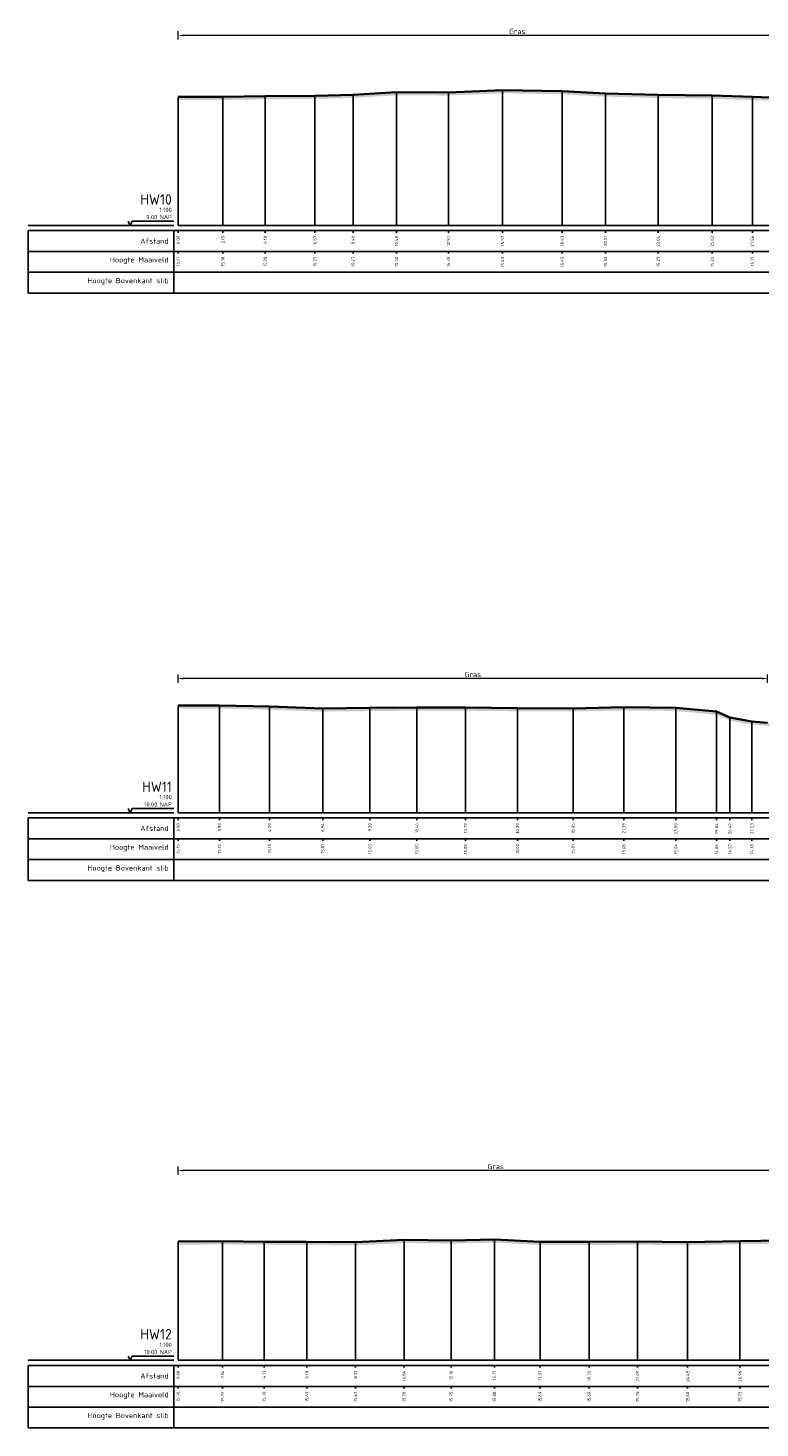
# Model space of a CAD drawing. Header units: metres. Extents: x 197883 to 206898, y 361907 to 364395.
# Tile 116 of 256: x 205777 to 205812, y 363098 to 363165. Entities that reach past the tile are written whole.
import ezdxf
from ezdxf.enums import TextEntityAlignment as Align

# ---------------------------------------------------------------- set-up
doc = ezdxf.new("R2010")
doc.units = ezdxf.units.M
doc.header["$PDMODE"] = 35
doc.header["$PDSIZE"] = 0.075
for name, color, linetype, lineweight in [('X-ME-AL-PROFIEL_HUIDIG MAAIVELD-GD', 252, 'Continuous', 0), ('X-XX-AL-DETAIL1-M', 7, 'Continuous', 18), ('X-XX-AL-DWARSPROFIEL_PROFIELLIJN MAAIVELD-GD', 8, 'Continuous', 35)]:
    doc.layers.add(name, color=color, linetype=linetype, lineweight=lineweight)
doc.layers.add('X-ME-AL-PROFIELRASTER-S', color=7, linetype='Continuous')
doc.styles.add('NLCS-ISO-ANNOTATIVE-T18', font='NLCS-ISO.ttf', dxfattribs={"height": 1.8})
doc.styles.add('NLCS-ISO-M100-T25', font='NLCS-ISO.ttf', dxfattribs={"height": 0.25})
doc.dimstyles.new('NLCS-M100-T25-PIJL_L2_H1', dxfattribs={"dimscale": 0.1, "dimtxt": 2.5, "dimasz": 2.5, "dimexe": 2, "dimexo": 2, "dimgap": 0.7, "dimtad": 1, "dimzin": 0, "dimdsep": 46, "dimtxsty": 'NLCS-ISO-M100-T25', "dimcen": 0, "dimdle": 2, "dimclrd": 256, "dimclre": 256, "dimclrt": 256, "dimadec": 1, "dimazin": 0, "dimtfac": 1, "dimtdec": 3, "dimtofl": 0, "dimtmove": 0, "dimatfit": 3, "dimfxl": 2, "dimfxlon": 1, "dimtfillclr": 256, "dimtolj": 1, "dimtzin": 0, "dimlwd": -1, "dimlwe": -1, "dimarcsym": 0})

# ---------------------------------------------------------------- blocks, each defined once
blk = doc.blocks.new('SAL-PROFIELRASTER-D')
at = {"color": 0, "linetype": 'ByBlock', "lineweight": -2, "flags": 128}
for points in [[(-2, 0), (-72, 0)], [(-24, 2), (-23, 0), (-22, 2), (-2, 2)], [(-72, -12.5), (-72, -2.5)], [(0, -2.5), (-72, -2.5)], [(-2, -12.5), (-2, -2.5)], [(0, -12.5), (-72, -12.5)]]:
    blk.add_lwpolyline(points, dxfattribs=at)
at = {"color": 0, "linetype": 'ByBlock', "lineweight": -2, "style": 'NLCS-ISO-ANNOTATIVE-T18'}
blk.add_text('NAP', height=2, dxfattribs=at).set_placement((-3, 3), align=Align.RIGHT)
blk.add_text('Afstand', height=2.5, dxfattribs=at).set_placement((-4.5, -7.5), align=Align.MIDDLE_RIGHT)
for tag, height, p in [('PROFIELNR', 5, (-3, 10)), ('SCHAAL', 2, (-3, 6.5)), ('NAP', 2, (-9.94, 3))]:
    blk.add_attdef(tag, text='', height=height, dxfattribs=at).set_placement(p, align=Align.RIGHT)
blk = doc.blocks.new('SAL-PROFIELRASTER_BALK_EIND1-D')
at = {"color": 0, "linetype": 'ByBlock', "lineweight": -2, "flags": 128}
for points in [[(0, 0), (1, 0)], [(0, -2.5), (1, -2.5)], [(0, -12.5), (1, -12.5)]]:
    blk.add_lwpolyline(points, dxfattribs=at)
blk = doc.blocks.new('SAL-PROFIELRASTER_BALK-D')
at = {"color": 0, "linetype": 'ByBlock', "lineweight": -2}
for p, q in [((-72, -12.5), (-72, -2.5)), ((-2, -2.5), (-2, -12.5)), ((0, -12.5), (-72, -12.5))]:
    blk.add_line(p, q, dxfattribs=at)
at = {"color": 0, "linetype": 'ByBlock', "lineweight": -2, "style": 'NLCS-ISO-ANNOTATIVE-T18'}
for tag, height, p in [('TITEL1', 2.5, (-4.5, -6.5)), ('TITEL2', 1.5, (-4.5, -9.5))]:
    blk.add_attdef(tag, text='', height=height, dxfattribs=at).set_placement(p, align=Align.MIDDLE_RIGHT)
blk = doc.blocks.new('SAL-PROFIELRASTER_BALK_EIND2-D')
at = {"color": 0, "linetype": 'ByBlock', "lineweight": -2}
blk.add_line((1, -12.5), (0, -12.5), dxfattribs=at)
blk = doc.blocks.new('SAL-PROFIELRASTER_BALK_DATA-D')
at = {"color": 0, "linetype": 'ByBlock', "lineweight": -2}
blk.add_lwpolyline([(0, -3.5), (0, -2.5)], dxfattribs=at)
at = {"color": 0, "linetype": 'ByBlock', "lineweight": -2, "style": 'NLCS-ISO-ANNOTATIVE-T18'}
blk.add_attdef('GETAL', text='', height=1.5, rotation=90, dxfattribs=at).set_placement((0.75, -5), align=Align.RIGHT)
blk = doc.blocks.new('SAL-PROFIELRASTER_AANHAAL-D')
at = {"color": 9, "linetype": 'ByBlock', "lineweight": -2, "flags": 128}
blk.add_lwpolyline([(0, 1), (0, 0)], dxfattribs=at)
blk = doc.blocks.new('*D53')
at = {"layer": 'Defpoints', "color": 0, "transparency": 16777216}
for p in [(205783.859, 363133.738), (205812.145, 363128.953), (205783.859, 363124.629)]:
    blk.add_point(p, dxfattribs=at)
at = {"layer": 'X-XX-AL-DETAIL1-M', "color": 253, "transparency": 16777216}
for p, q in [((205783.859, 363133.538), (205783.859, 363133.938)), ((205811.895, 363133.738), (205784.109, 363133.738)), ((205812.145, 363133.538), (205812.145, 363133.938))]:
    blk.add_line(p, q, dxfattribs=at)
for points in [[(205784.109, 363133.78), (205784.109, 363133.697), (205783.859, 363133.738)], [(205811.895, 363133.78), (205811.895, 363133.697), (205812.145, 363133.738)]]:
    blk.add_solid(points, dxfattribs=at)
at = {"layer": 'X-XX-AL-DETAIL1-M', "color": 253, "transparency": 16777216, "insert": (205798.002, 363133.933), "char_height": 0.25, "attachment_point": 5, "style": 'NLCS-ISO-M100-T25'}
blk.add_mtext('\\A1;Gras', dxfattribs=at)
blk = doc.blocks.new('*D77')
at = {"layer": 'Defpoints', "color": 0, "transparency": 16777216}
for p in [(205783.859, 363164.615), (205816.411, 363160.052), (205783.859, 363154.981)]:
    blk.add_point(p, dxfattribs=at)
at = {"layer": 'X-XX-AL-DETAIL1-M', "color": 253, "transparency": 16777216}
for p, q in [((205783.859, 363164.415), (205783.859, 363164.815)), ((205816.161, 363164.615), (205784.109, 363164.615)), ((205816.411, 363164.415), (205816.411, 363164.815))]:
    blk.add_line(p, q, dxfattribs=at)
for points in [[(205784.109, 363164.657), (205784.109, 363164.573), (205783.859, 363164.615)], [(205816.161, 363164.657), (205816.161, 363164.573), (205816.411, 363164.615)]]:
    blk.add_solid(points, dxfattribs=at)
at = {"layer": 'X-XX-AL-DETAIL1-M', "color": 253, "transparency": 16777216, "insert": (205800.135, 363164.81), "char_height": 0.25, "attachment_point": 5, "style": 'NLCS-ISO-M100-T25'}
blk.add_mtext('\\A1;Gras', dxfattribs=at)
blk = doc.blocks.new('*D80')
at = {"layer": 'Defpoints', "color": 0, "transparency": 16777216}
for p in [(205783.859, 363110.113), (205783.859, 363101.004), (205814.339, 363101.004)]:
    blk.add_point(p, dxfattribs=at)
at = {"layer": 'X-XX-AL-DETAIL1-M', "color": 253, "transparency": 16777216}
for p, q in [((205783.859, 363109.913), (205783.859, 363110.313)), ((205814.089, 363110.113), (205784.109, 363110.113)), ((205814.339, 363109.913), (205814.339, 363110.313))]:
    blk.add_line(p, q, dxfattribs=at)
for points in [[(205784.109, 363110.154), (205784.109, 363110.071), (205783.859, 363110.113)], [(205814.089, 363110.154), (205814.089, 363110.071), (205814.339, 363110.113)]]:
    blk.add_solid(points, dxfattribs=at)
at = {"layer": 'X-XX-AL-DETAIL1-M', "color": 253, "transparency": 16777216, "insert": (205799.099, 363110.308), "char_height": 0.25, "attachment_point": 5, "style": 'NLCS-ISO-M100-T25'}
blk.add_mtext('\\A1;Gras', dxfattribs=at)

msp = doc.modelspace()

# ---------------------------------------------------------------- hatches: boundary and pattern name
at = {"layer": 'X-ME-AL-PROFIEL_HUIDIG MAAIVELD-GD'}
h = msp.add_hatch(dxfattribs=at)
h.set_pattern_fill('AGR-MAAIVELD', color=256, scale=0.05, pattern_type=2)
h.set_pattern_definition([(45, (-14.5062, -841.07584), (-0.25000007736, 0.25000007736), []), (45, (-14.5419, -841.04012), (0, 0.50000015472), [0.3535535, -0.3535535]), (45, (-14.57763, -841.0044), (0, 0.50000015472), [0.3535535, -0.3535535]), (45, (-14.61384, -840.9682), (0, 0.50000015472), [0.3535535, -0.3535535]), (45, (-14.64906, -840.93298), (0, 0.50000015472), [0.3535535, -0.3535535]), (45, (-14.68477, -840.89727), (0, 0.50000015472), [0.3535535, -0.3535535]), (45, (-14.7205, -840.86155), (0, 0.50000015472), [0.3535535, -0.3535535]), (315, (-14.5062, -841.07584), (0.25000007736, 0.25000007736), []), (315, (-14.4705, -841.04012), (0.50000015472, -1e-16), [0.3535535, -0.3535535]), (315, (-14.43477, -841.0044), (0.50000015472, -1e-16), [0.3535535, -0.3535535]), (315, (-14.39856, -840.9682), (0.50000015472, -1e-16), [0.3535535, -0.3535535]), (315, (-14.36334, -840.93298), (0.50000015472, -1e-16), [0.3535535, -0.3535535]), (315, (-14.32763, -840.89727), (0.50000015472, -1e-16), [0.3535535, -0.3535535]), (315, (-14.2919, -840.86155), (0.50000015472, -1e-16), [0.3535535, -0.3535535])])
h.paths.add_polyline_path([(205961.782, 363162.154), (205961.782, 363162.004), (205960.128, 363161.637), (205958.165, 363161.428), (205956.819, 363161.059), (205955.04, 363160.835), (205953.913, 363160.604), (205953.756, 363160.471), (205952.711, 363160.282), (205950.235, 363160.18), (205947.445, 363160.152), (205945.074, 363159.964), (205940.861, 363159.677), (205936.728, 363159.322), (205932.466, 363158.921), (205927.707, 363158.18), (205922.272, 363158.214), (205917.884, 363158.237), (205913.572, 363158.323), (205908.758, 363158.376), (205904.668, 363158.28), (205899.586, 363158.477), (205896.188, 363158.514), (205890.878, 363158.399), (205883.688, 363158.539), (205880.568, 363158.728), (205872.086, 363158.674), (205865.317, 363158.985), (205859.025, 363158.709), (205855.154, 363158.839), (205849.947, 363158.677), (205844.759, 363158.737), (205839.971, 363158.717), (205834.18, 363158.901), (205829.069, 363159.187), (205824.736, 363159.426), (205821.931, 363159.923), (205819.702, 363160.035), (205817.648, 363160.283), (205816.411, 363160.416), (205816.269, 363160.459), (205815.327, 363160.679), (205815.139, 363161), (205814.709, 363161.186), (205813.523, 363161.434), (205811.415, 363161.513), (205809.482, 363161.577), (205806.901, 363161.616), (205804.365, 363161.678), (205802.289, 363161.794), (205799.43, 363161.839), (205796.83, 363161.731), (205794.339, 363161.742), (205792.254, 363161.618), (205790.426, 363161.574), (205788.038, 363161.546), (205786.013, 363161.521), (205783.859, 363161.515), (205783.859, 363161.665), (205786.013, 363161.671), (205788.038, 363161.696), (205790.426, 363161.724), (205792.254, 363161.768), (205794.339, 363161.892), (205796.83, 363161.881), (205799.43, 363161.989), (205802.289, 363161.944), (205804.365, 363161.828), (205806.901, 363161.766), (205809.482, 363161.727), (205811.415, 363161.663), (205813.523, 363161.584), (205814.709, 363161.336), (205815.139, 363161.15), (205815.327, 363160.829), (205816.269, 363160.609), (205816.411, 363160.566), (205817.648, 363160.433), (205819.702, 363160.185), (205821.931, 363160.073), (205824.736, 363159.576), (205829.069, 363159.337), (205834.18, 363159.051), (205839.971, 363158.867), (205844.759, 363158.887), (205849.947, 363158.827), (205855.154, 363158.989), (205859.025, 363158.859), (205865.317, 363159.135), (205872.086, 363158.824), (205880.568, 363158.878), (205883.688, 363158.689), (205890.878, 363158.549), (205896.188, 363158.664), (205899.586, 363158.627), (205904.668, 363158.43), (205908.758, 363158.526), (205913.572, 363158.473), (205917.884, 363158.387), (205922.272, 363158.364), (205927.707, 363158.33), (205932.466, 363159.071), (205936.728, 363159.472), (205940.861, 363159.827), (205945.074, 363160.114), (205947.445, 363160.302), (205950.235, 363160.33), (205952.711, 363160.432), (205953.756, 363160.621), (205953.913, 363160.754), (205955.04, 363160.985), (205956.819, 363161.209), (205958.165, 363161.578), (205960.128, 363161.787)])
h = msp.add_hatch(dxfattribs=at)
h.set_pattern_fill('AGR-MAAIVELD', color=256, scale=0.05, pattern_type=2)
h.set_pattern_definition([(45, (-12.59725, -819.3844), (-0.25000007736, 0.25000007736), []), (45, (-12.63297, -819.3487), (0, 0.50000015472), [0.3535535, -0.3535535]), (45, (-12.6687, -819.313), (0, 0.50000015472), [0.3535535, -0.3535535]), (45, (-12.7049, -819.27677), (0, 0.50000015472), [0.3535535, -0.3535535]), (45, (-12.7401, -819.24155), (0, 0.50000015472), [0.3535535, -0.3535535]), (45, (-12.77583, -819.20584), (0, 0.50000015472), [0.3535535, -0.3535535]), (45, (-12.81154, -819.17013), (0, 0.50000015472), [0.3535535, -0.3535535]), (315, (-12.59725, -819.3844), (0.25000007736, 0.25000007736), []), (315, (-12.56154, -819.3487), (0.50000015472, -1e-16), [0.3535535, -0.3535535]), (315, (-12.52583, -819.313), (0.50000015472, -1e-16), [0.3535535, -0.3535535]), (315, (-12.4896, -819.27677), (0.50000015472, -1e-16), [0.3535535, -0.3535535]), (315, (-12.4544, -819.24155), (0.50000015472, -1e-16), [0.3535535, -0.3535535]), (315, (-12.4187, -819.20584), (0.50000015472, -1e-16), [0.3535535, -0.3535535]), (315, (-12.38297, -819.17013), (0.50000015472, -1e-16), [0.3535535, -0.3535535])])
h.paths.add_polyline_path([(206019.628, 363129.721), (206016.963, 363129.875), (206012.435, 363129.959), (206007.911, 363130.041), (206004.173, 363130.208), (206002.122, 363130.189), (205997.87, 363130.285), (205993.797, 363130.618), (205991.827, 363130.814), (205990.747, 363131.078), (205989.675, 363131.182), (205988.487, 363131.298), (205987.447, 363131.397), (205987.174, 363131.452), (205986.331, 363131.621), (205984.783, 363131.995), (205983.713, 363132.335), (205982.133, 363132.438), (205980.058, 363132.549), (205977.919, 363132.626), (205976.657, 363132.815), (205973.881, 363132.728), (205971.509, 363132.795), (205968.791, 363132.759), (205966.413, 363132.687), (205963.862, 363132.662), (205961.589, 363132.815), (205958.689, 363132.753), (205956.078, 363132.862), (205953.759, 363132.773), (205951.385, 363132.642), (205948.695, 363132.534), (205946.801, 363132.723), (205946.123, 363132.492), (205945.425, 363132.32), (205943.242, 363131.994), (205941.418, 363131.878), (205939.525, 363131.724), (205938.274, 363131.55), (205937.534, 363131.627), (205936.423, 363130.417), (205935.076, 363130.38), (205932.96, 363130.927), (205929.26, 363130.769), (205923.226, 363130.483), (205918.218, 363130.273), (205914.291, 363130.436), (205910.751, 363130.292), (205905.768, 363130.284), (205898.269, 363130.234), (205892.352, 363130.228), (205885.655, 363130.073), (205878.714, 363130.123), (205872.974, 363130.398), (205866.725, 363130.527), (205861.829, 363130.625), (205858.158, 363130.574), (205853.132, 363130.555), (205848.666, 363130.683), (205843.577, 363130.567), (205837.654, 363130.308), (205834.673, 363130.398), (205830.197, 363130.475), (205826.819, 363130.393), (205824.114, 363130.603), (205820.992, 363130.875), (205818.069, 363130.834), (205816.372, 363131.098), (205814.731, 363131.407), (205813.11, 363131.371), (205812.145, 363131.618), (205811.388, 363131.677), (205810.333, 363131.868), (205809.698, 363132.15), (205807.748, 363132.332), (205805.245, 363132.357), (205802.812, 363132.308), (205800.145, 363132.318), (205797.648, 363132.344), (205795.315, 363132.347), (205793.059, 363132.326), (205790.797, 363132.303), (205788.245, 363132.394), (205785.845, 363132.448), (205783.859, 363132.444), (205783.859, 363132.294), (205785.845, 363132.298), (205788.245, 363132.244), (205790.797, 363132.153), (205793.059, 363132.176), (205795.315, 363132.197), (205797.648, 363132.194), (205800.145, 363132.168), (205802.812, 363132.158), (205805.245, 363132.207), (205807.748, 363132.182), (205809.698, 363132), (205810.333, 363131.718), (205811.388, 363131.527), (205812.145, 363131.468), (205813.11, 363131.221), (205814.731, 363131.257), (205816.372, 363130.948), (205818.069, 363130.684), (205820.992, 363130.725), (205824.114, 363130.453), (205826.819, 363130.243), (205830.197, 363130.325), (205834.673, 363130.248), (205837.654, 363130.158), (205843.577, 363130.417), (205848.666, 363130.533), (205853.132, 363130.405), (205858.158, 363130.424), (205861.829, 363130.475), (205866.725, 363130.377), (205872.974, 363130.248), (205878.714, 363129.973), (205885.655, 363129.923), (205892.352, 363130.078), (205898.269, 363130.084), (205905.768, 363130.134), (205910.751, 363130.142), (205914.291, 363130.286), (205918.218, 363130.123), (205923.226, 363130.333), (205929.26, 363130.619), (205932.96, 363130.777), (205935.076, 363130.23), (205936.423, 363130.267), (205937.534, 363131.477), (205938.274, 363131.4), (205939.525, 363131.574), (205941.418, 363131.728), (205943.242, 363131.844), (205945.425, 363132.17), (205946.123, 363132.342), (205946.801, 363132.573), (205948.695, 363132.384), (205951.385, 363132.492), (205953.759, 363132.623), (205956.078, 363132.712), (205958.689, 363132.603), (205961.589, 363132.665), (205963.862, 363132.512), (205966.413, 363132.537), (205968.791, 363132.609), (205971.509, 363132.645), (205973.881, 363132.578), (205976.657, 363132.665), (205977.919, 363132.476), (205980.058, 363132.399), (205982.133, 363132.288), (205983.713, 363132.185), (205984.783, 363131.845), (205986.331, 363131.471), (205987.174, 363131.302), (205987.447, 363131.247), (205988.487, 363131.148), (205989.675, 363131.032), (205990.747, 363130.928), (205991.827, 363130.664), (205993.797, 363130.468), (205997.87, 363130.135), (206002.122, 363130.039), (206004.173, 363130.058), (206007.911, 363129.891), (206012.435, 363129.809), (206016.963, 363129.725), (206019.628, 363129.571)])
h = msp.add_hatch(dxfattribs=at)
h.set_pattern_fill('AGR-MAAIVELD', color=256, scale=0.05, pattern_type=2)
h.set_pattern_definition([(45, (-14.869, -794.35586), (-0.25000007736, 0.25000007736), []), (45, (-14.9047, -794.32015), (0, 0.50000015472), [0.3535535, -0.3535535]), (45, (-14.94042, -794.28443), (0, 0.50000015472), [0.3535535, -0.3535535]), (45, (-14.97664, -794.2482), (0, 0.50000015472), [0.3535535, -0.3535535]), (45, (-15.01185, -794.213), (0, 0.50000015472), [0.3535535, -0.3535535]), (45, (-15.04757, -794.1773), (0, 0.50000015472), [0.3535535, -0.3535535]), (45, (-15.08328, -794.14157), (0, 0.50000015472), [0.3535535, -0.3535535]), (315, (-14.869, -794.35586), (0.25000007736, 0.25000007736), []), (315, (-14.83328, -794.32015), (0.50000015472, -1e-16), [0.3535535, -0.3535535]), (315, (-14.79757, -794.28443), (0.50000015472, -1e-16), [0.3535535, -0.3535535]), (315, (-14.76135, -794.2482), (0.50000015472, -1e-16), [0.3535535, -0.3535535]), (315, (-14.72614, -794.213), (0.50000015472, -1e-16), [0.3535535, -0.3535535]), (315, (-14.69042, -794.1773), (0.50000015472, -1e-16), [0.3535535, -0.3535535]), (315, (-14.6547, -794.14157), (0.50000015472, -1e-16), [0.3535535, -0.3535535])])
h.paths.add_polyline_path([(205931.232, 363103.6), (205931.232, 363103.45), (205927.966, 363103.515), (205924.245, 363103.44), (205920.07, 363103.425), (205915.486, 363103.272), (205911.537, 363103.301), (205908.09, 363103.298), (205904.435, 363103.368), (205901.637, 363103.462), (205898.37, 363103.376), (205894.805, 363103.477), (205891.822, 363103.52), (205889.258, 363103.631), (205885.224, 363103.543), (205881.706, 363103.595), (205876.684, 363103.728), (205873.607, 363103.718), (205870.11, 363103.712), (205866.723, 363103.693), (205863.416, 363103.74), (205860.706, 363103.776), (205858.1, 363103.846), (205855.849, 363103.837), (205853.742, 363103.964), (205852.404, 363103.973), (205849.675, 363104.598), (205848.295, 363104.771), (205845.939, 363104.808), (205843.75, 363104.822), (205841.389, 363104.839), (205839.445, 363104.861), (205837.328, 363104.784), (205835.151, 363104.868), (205832.977, 363104.817), (205830.851, 363104.843), (205826.947, 363104.789), (205825.174, 363104.722), (205823.633, 363104.66), (205822.216, 363104.519), (205821.507, 363104.506), (205820.608, 363104.672), (205819.854, 363104.532), (205819.142, 363104.912), (205818.506, 363105.203), (205817.503, 363105.344), (205817.071, 363105.723), (205816.117, 363106.121), (205814.494, 363106.321), (205812.825, 363106.603), (205810.82, 363106.582), (205808.309, 363106.529), (205805.907, 363106.556), (205803.581, 363106.54), (205801.226, 363106.544), (205799.034, 363106.654), (205796.957, 363106.605), (205794.701, 363106.636), (205792.372, 363106.521), (205790.042, 363106.544), (205787.986, 363106.55), (205785.995, 363106.569), (205783.859, 363106.556), (205783.859, 363106.706), (205785.995, 363106.719), (205787.986, 363106.7), (205790.042, 363106.694), (205792.372, 363106.671), (205794.701, 363106.786), (205796.957, 363106.755), (205799.034, 363106.804), (205801.226, 363106.694), (205803.581, 363106.69), (205805.907, 363106.706), (205808.309, 363106.679), (205810.82, 363106.732), (205812.825, 363106.753), (205814.494, 363106.471), (205816.117, 363106.271), (205817.071, 363105.873), (205817.503, 363105.494), (205818.506, 363105.353), (205819.142, 363105.062), (205819.854, 363104.682), (205820.608, 363104.822), (205821.507, 363104.656), (205822.216, 363104.669), (205823.633, 363104.81), (205825.174, 363104.872), (205826.947, 363104.939), (205830.851, 363104.993), (205832.977, 363104.967), (205835.151, 363105.018), (205837.328, 363104.934), (205839.445, 363105.011), (205841.389, 363104.989), (205843.75, 363104.972), (205845.939, 363104.958), (205848.295, 363104.921), (205849.675, 363104.748), (205852.404, 363104.123), (205853.742, 363104.114), (205855.849, 363103.987), (205858.1, 363103.996), (205860.706, 363103.926), (205863.416, 363103.89), (205866.723, 363103.843), (205870.11, 363103.862), (205873.607, 363103.868), (205876.684, 363103.878), (205881.706, 363103.745), (205885.224, 363103.693), (205889.258, 363103.781), (205891.822, 363103.67), (205894.805, 363103.627), (205898.37, 363103.526), (205901.637, 363103.612), (205904.435, 363103.518), (205908.09, 363103.448), (205911.537, 363103.451), (205915.486, 363103.422), (205920.07, 363103.575), (205924.245, 363103.59), (205927.966, 363103.665)])

# ---------------------------------------------------------------- linework, layer by layer
at = {"layer": 'X-XX-AL-DWARSPROFIEL_PROFIELLIJN MAAIVELD-GD'}
for points in [[(205783.859, 363161.665), (205786.013, 363161.671), (205788.038, 363161.696), (205790.426, 363161.724), (205792.254, 363161.768), (205794.339, 363161.892), (205796.83, 363161.881), (205799.43, 363161.989), (205802.289, 363161.944), (205804.365, 363161.828), (205806.901, 363161.766), (205809.482, 363161.727), (205811.415, 363161.663), (205813.523, 363161.584)], [(205783.859, 363132.444), (205785.845, 363132.448), (205788.245, 363132.394), (205790.797, 363132.303), (205793.059, 363132.326), (205795.315, 363132.347), (205797.648, 363132.344), (205800.145, 363132.318), (205802.812, 363132.308), (205805.245, 363132.357), (205807.748, 363132.332), (205809.698, 363132.15), (205810.333, 363131.868), (205811.388, 363131.677), (205812.145, 363131.618)], [(205783.859, 363106.706), (205785.995, 363106.719), (205787.986, 363106.7), (205790.042, 363106.694), (205792.372, 363106.671), (205794.701, 363106.786), (205796.957, 363106.755), (205799.034, 363106.804), (205801.226, 363106.694), (205803.581, 363106.69), (205805.907, 363106.706), (205808.309, 363106.679), (205810.82, 363106.732), (205812.825, 363106.753)]]:
    msp.add_lwpolyline(points, dxfattribs=at)

# ---------------------------------------------------------------- block references
at = {"layer": 'X-ME-AL-PROFIELRASTER-S'}
for p, yscale in [((205794.339, 363155.495), 6.397), ((205796.83, 363155.495), 6.385999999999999), ((205799.43, 363155.495), 6.494), ((205802.289, 363155.495), 6.449), ((205804.365, 363155.495), 6.333), ((205783.859, 363155.495), 6.17), ((205786.013, 363155.495), 6.176), ((205788.038, 363155.495), 6.201000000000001), ((205790.426, 363155.495), 6.228999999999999), ((205792.254, 363155.495), 6.273), ((205806.901, 363155.495), 6.271000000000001), ((205809.482, 363155.495), 6.231999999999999), ((205811.415, 363155.495), 6.167999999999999), ((205783.859, 363127.294), 5.15), ((205785.845, 363127.294), 5.154), ((205788.245, 363127.294), 5.1), ((205790.797, 363127.294), 5.009), ((205793.059, 363127.294), 5.032), ((205795.315, 363127.294), 5.053000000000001), ((205797.648, 363127.294), 5.050000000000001), ((205800.145, 363127.294), 5.023999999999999), ((205802.812, 363127.294), 5.013999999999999), ((205805.245, 363127.294), 5.063000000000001), ((205807.748, 363127.294), 5.038), ((205809.698, 363127.294), 4.856), ((205810.333, 363127.294), 4.574), ((205811.388, 363127.294), 4.382999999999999), ((205783.859, 363101.004), 5.702), ((205785.995, 363101.004), 5.715), ((205787.986, 363101.004), 5.696), ((205790.042, 363101.004), 5.69), ((205794.701, 363101.004), 5.782), ((205796.957, 363101.004), 5.750999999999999), ((205799.034, 363101.004), 5.800000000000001), ((205801.226, 363101.004), 5.69), ((205803.581, 363101.004), 5.686), ((205805.907, 363101.004), 5.702), ((205810.82, 363101.004), 5.728), ((205792.372, 363101.004), 5.667), ((205808.309, 363101.004), 5.675000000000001)]:
    msp.add_blockref('SAL-PROFIELRASTER_AANHAAL-D', p, dxfattribs=dict(at, yscale=yscale))
at = {"layer": 'X-ME-AL-PROFIELRASTER-S', "xscale": 0.1, "yscale": 0.1, "zscale": 0.1}
for name, p, values in [('SAL-PROFIELRASTER-D', (205783.859, 363155.495), {'PROFIELNR': 'HW10', 'SCHAAL': '1:100', 'NAP': '9.00'}), ('SAL-PROFIELRASTER_BALK_DATA-D', (205783.859, 363155.495), {'GETAL': '0.00'}), ('SAL-PROFIELRASTER_BALK_DATA-D', (205786.013, 363155.495), {'GETAL': '2.15'}), ('SAL-PROFIELRASTER_BALK_DATA-D', (205788.038, 363155.495), {'GETAL': '4.18'}), ('SAL-PROFIELRASTER_BALK_DATA-D', (205790.426, 363155.495), {'GETAL': '6.57'}), ('SAL-PROFIELRASTER_BALK_DATA-D', (205792.254, 363155.495), {'GETAL': '8.40'}), ('SAL-PROFIELRASTER_BALK_DATA-D', (205794.339, 363155.495), {'GETAL': '10.48'}), ('SAL-PROFIELRASTER_BALK_DATA-D', (205796.83, 363155.495), {'GETAL': '12.97'}), ('SAL-PROFIELRASTER_BALK_DATA-D', (205799.43, 363155.495), {'GETAL': '15.57'}), ('SAL-PROFIELRASTER_BALK_DATA-D', (205802.289, 363155.495), {'GETAL': '18.43'}), ('SAL-PROFIELRASTER_BALK_DATA-D', (205804.365, 363155.495), {'GETAL': '20.51'}), ('SAL-PROFIELRASTER_BALK_DATA-D', (205806.901, 363155.495), {'GETAL': '23.04'}), ('SAL-PROFIELRASTER_BALK_DATA-D', (205809.482, 363155.495), {'GETAL': '25.62'}), ('SAL-PROFIELRASTER_BALK_DATA-D', (205811.415, 363155.495), {'GETAL': '27.56'}), ('SAL-PROFIELRASTER_BALK-D', (205783.859, 363154.495), {'TITEL1': 'Hoogte Maaiveld'}), ('SAL-PROFIELRASTER_BALK_DATA-D', (205783.859, 363154.495), {'GETAL': '15.17'}), ('SAL-PROFIELRASTER_BALK_DATA-D', (205786.013, 363154.495), {'GETAL': '15.18'}), ('SAL-PROFIELRASTER_BALK_DATA-D', (205788.038, 363154.495), {'GETAL': '15.20'}), ('SAL-PROFIELRASTER_BALK_DATA-D', (205790.426, 363154.495), {'GETAL': '15.23'}), ('SAL-PROFIELRASTER_BALK_DATA-D', (205792.254, 363154.495), {'GETAL': '15.27'}), ('SAL-PROFIELRASTER_BALK_DATA-D', (205794.339, 363154.495), {'GETAL': '15.40'}), ('SAL-PROFIELRASTER_BALK_DATA-D', (205796.83, 363154.495), {'GETAL': '15.39'}), ('SAL-PROFIELRASTER_BALK_DATA-D', (205799.43, 363154.495), {'GETAL': '15.49'}), ('SAL-PROFIELRASTER_BALK_DATA-D', (205802.289, 363154.495), {'GETAL': '15.45'}), ('SAL-PROFIELRASTER_BALK_DATA-D', (205804.365, 363154.495), {'GETAL': '15.33'}), ('SAL-PROFIELRASTER_BALK_DATA-D', (205806.901, 363154.495), {'GETAL': '15.27'}), ('SAL-PROFIELRASTER_BALK_DATA-D', (205809.482, 363154.495), {'GETAL': '15.23'}), ('SAL-PROFIELRASTER_BALK_DATA-D', (205811.415, 363154.495), {'GETAL': '15.17'}), ('SAL-PROFIELRASTER_BALK-D', (205783.859, 363153.495), {'TITEL1': 'Hoogte Bovenkant slib'}), ('SAL-PROFIELRASTER-D', (205783.859, 363127.294), {'PROFIELNR': 'HW11', 'SCHAAL': '1:100', 'NAP': '10.00'}), ('SAL-PROFIELRASTER_BALK_DATA-D', (205783.859, 363127.294), {'GETAL': '0.00'}), ('SAL-PROFIELRASTER_BALK_DATA-D', (205785.845, 363127.294), {'GETAL': '1.99'}), ('SAL-PROFIELRASTER_BALK_DATA-D', (205788.245, 363127.294), {'GETAL': '4.39'}), ('SAL-PROFIELRASTER_BALK_DATA-D', (205790.797, 363127.294), {'GETAL': '6.94'}), ('SAL-PROFIELRASTER_BALK_DATA-D', (205793.059, 363127.294), {'GETAL': '9.20'}), ('SAL-PROFIELRASTER_BALK_DATA-D', (205795.315, 363127.294), {'GETAL': '11.46'}), ('SAL-PROFIELRASTER_BALK_DATA-D', (205797.648, 363127.294), {'GETAL': '13.79'}), ('SAL-PROFIELRASTER_BALK_DATA-D', (205800.145, 363127.294), {'GETAL': '16.29'}), ('SAL-PROFIELRASTER_BALK_DATA-D', (205802.812, 363127.294), {'GETAL': '18.95'}), ('SAL-PROFIELRASTER_BALK_DATA-D', (205805.245, 363127.294), {'GETAL': '21.39'}), ('SAL-PROFIELRASTER_BALK_DATA-D', (205807.748, 363127.294), {'GETAL': '23.89'}), ('SAL-PROFIELRASTER_BALK_DATA-D', (205809.698, 363127.294), {'GETAL': '25.84'}), ('SAL-PROFIELRASTER_BALK_DATA-D', (205810.333, 363127.294), {'GETAL': '26.47'}), ('SAL-PROFIELRASTER_BALK_DATA-D', (205811.388, 363127.294), {'GETAL': '27.53'}), ('SAL-PROFIELRASTER_BALK-D', (205783.859, 363126.294), {'TITEL1': 'Hoogte Maaiveld'}), ('SAL-PROFIELRASTER_BALK_DATA-D', (205783.859, 363126.294), {'GETAL': '15.15'}), ('SAL-PROFIELRASTER_BALK_DATA-D', (205785.845, 363126.294), {'GETAL': '15.15'}), ('SAL-PROFIELRASTER_BALK_DATA-D', (205788.245, 363126.294), {'GETAL': '15.10'}), ('SAL-PROFIELRASTER_BALK_DATA-D', (205790.797, 363126.294), {'GETAL': '15.01'}), ('SAL-PROFIELRASTER_BALK_DATA-D', (205793.059, 363126.294), {'GETAL': '15.03'}), ('SAL-PROFIELRASTER_BALK_DATA-D', (205795.315, 363126.294), {'GETAL': '15.05'}), ('SAL-PROFIELRASTER_BALK_DATA-D', (205797.648, 363126.294), {'GETAL': '15.05'}), ('SAL-PROFIELRASTER_BALK_DATA-D', (205800.145, 363126.294), {'GETAL': '15.02'}), ('SAL-PROFIELRASTER_BALK_DATA-D', (205802.812, 363126.294), {'GETAL': '15.01'}), ('SAL-PROFIELRASTER_BALK_DATA-D', (205805.245, 363126.294), {'GETAL': '15.06'}), ('SAL-PROFIELRASTER_BALK_DATA-D', (205807.748, 363126.294), {'GETAL': '15.04'}), ('SAL-PROFIELRASTER_BALK_DATA-D', (205809.698, 363126.294), {'GETAL': '14.86'}), ('SAL-PROFIELRASTER_BALK_DATA-D', (205810.333, 363126.294), {'GETAL': '14.57'}), ('SAL-PROFIELRASTER_BALK_DATA-D', (205811.388, 363126.294), {'GETAL': '14.38'}), ('SAL-PROFIELRASTER_BALK-D', (205783.859, 363125.294), {'TITEL1': 'Hoogte Bovenkant slib'}), ('SAL-PROFIELRASTER-D', (205783.859, 363101.004), {'PROFIELNR': 'HW12', 'SCHAAL': '1:100', 'NAP': '10.00'}), ('SAL-PROFIELRASTER_BALK_DATA-D', (205783.859, 363101.004), {'GETAL': '0.00'}), ('SAL-PROFIELRASTER_BALK_DATA-D', (205785.995, 363101.004), {'GETAL': '2.14'}), ('SAL-PROFIELRASTER_BALK_DATA-D', (205787.986, 363101.004), {'GETAL': '4.13'}), ('SAL-PROFIELRASTER_BALK_DATA-D', (205790.042, 363101.004), {'GETAL': '6.18'}), ('SAL-PROFIELRASTER_BALK_DATA-D', (205792.372, 363101.004), {'GETAL': '8.51'}), ('SAL-PROFIELRASTER_BALK_DATA-D', (205794.701, 363101.004), {'GETAL': '10.84'}), ('SAL-PROFIELRASTER_BALK_DATA-D', (205796.957, 363101.004), {'GETAL': '13.10'}), ('SAL-PROFIELRASTER_BALK_DATA-D', (205799.034, 363101.004), {'GETAL': '15.17'}), ('SAL-PROFIELRASTER_BALK_DATA-D', (205801.226, 363101.004), {'GETAL': '17.37'}), ('SAL-PROFIELRASTER_BALK_DATA-D', (205803.581, 363101.004), {'GETAL': '19.72'}), ('SAL-PROFIELRASTER_BALK_DATA-D', (205805.907, 363101.004), {'GETAL': '22.05'}), ('SAL-PROFIELRASTER_BALK_DATA-D', (205808.309, 363101.004), {'GETAL': '24.45'}), ('SAL-PROFIELRASTER_BALK_DATA-D', (205810.82, 363101.004), {'GETAL': '26.96'}), ('SAL-PROFIELRASTER_BALK-D', (205783.859, 363100.004), {'TITEL1': 'Hoogte Maaiveld'}), ('SAL-PROFIELRASTER_BALK_DATA-D', (205783.859, 363100.004), {'GETAL': '15.70'}), ('SAL-PROFIELRASTER_BALK_DATA-D', (205785.995, 363100.004), {'GETAL': '15.72'}), ('SAL-PROFIELRASTER_BALK_DATA-D', (205787.986, 363100.004), {'GETAL': '15.70'}), ('SAL-PROFIELRASTER_BALK_DATA-D', (205790.042, 363100.004), {'GETAL': '15.69'}), ('SAL-PROFIELRASTER_BALK_DATA-D', (205792.372, 363100.004), {'GETAL': '15.67'}), ('SAL-PROFIELRASTER_BALK_DATA-D', (205794.701, 363100.004), {'GETAL': '15.78'}), ('SAL-PROFIELRASTER_BALK_DATA-D', (205796.957, 363100.004), {'GETAL': '15.75'}), ('SAL-PROFIELRASTER_BALK_DATA-D', (205799.034, 363100.004), {'GETAL': '15.80'}), ('SAL-PROFIELRASTER_BALK_DATA-D', (205801.226, 363100.004), {'GETAL': '15.69'}), ('SAL-PROFIELRASTER_BALK_DATA-D', (205803.581, 363100.004), {'GETAL': '15.69'}), ('SAL-PROFIELRASTER_BALK_DATA-D', (205805.907, 363100.004), {'GETAL': '15.70'}), ('SAL-PROFIELRASTER_BALK_DATA-D', (205808.309, 363100.004), {'GETAL': '15.68'}), ('SAL-PROFIELRASTER_BALK_DATA-D', (205810.82, 363100.004), {'GETAL': '15.73'}), ('SAL-PROFIELRASTER_BALK-D', (205783.859, 363099.004), {'TITEL1': 'Hoogte Bovenkant slib'})]:
    msp.add_blockref(name, p, dxfattribs=at).add_auto_attribs(values)
at = {"layer": 'X-ME-AL-PROFIELRASTER-S', "yscale": 0.1}
for name, p, xscale, zscale in [('SAL-PROFIELRASTER_BALK_EIND1-D', (205783.859, 363155.495), 178.5481913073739, 178.5481913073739), ('SAL-PROFIELRASTER_BALK_EIND2-D', (205783.859, 363154.495), 178.5481913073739, 178.5481913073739), ('SAL-PROFIELRASTER_BALK_EIND2-D', (205783.859, 363153.495), 178.5481913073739, 178.5481913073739), ('SAL-PROFIELRASTER_BALK_EIND1-D', (205783.859, 363127.294), 237.532909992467, 237.532909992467), ('SAL-PROFIELRASTER_BALK_EIND2-D', (205783.859, 363126.294), 237.532909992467, 237.532909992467), ('SAL-PROFIELRASTER_BALK_EIND2-D', (205783.859, 363125.294), 237.532909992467, 237.532909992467), ('SAL-PROFIELRASTER_BALK_EIND1-D', (205783.859, 363101.004), 148.7877641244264, 148.7877641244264), ('SAL-PROFIELRASTER_BALK_EIND2-D', (205783.859, 363100.004), 148.7877641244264, 148.7877641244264), ('SAL-PROFIELRASTER_BALK_EIND2-D', (205783.859, 363099.004), 148.7877641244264, 148.7877641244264)]:
    msp.add_blockref(name, p, dxfattribs=dict(at, xscale=xscale, zscale=zscale))

# ---------------------------------------------------------------- dimensions: what is measured, and where the dimension line sits
at = {"layer": 'X-XX-AL-DETAIL1-M', "color": 253}
for base, p1, p2, picture, middle in [((205783.859, 363164.615), (205816.411, 363160.052), (205783.859, 363154.981), '*D77', (205800.135, 363164.615)), ((205783.859, 363133.738), (205812.145, 363128.953), (205783.859, 363124.629), '*D53', (205798.002, 363133.738)), ((205783.859, 363110.113), (205814.339, 363101.004), (205783.859, 363101.004), '*D80', (205799.099, 363110.113))]:
    dim = msp.add_linear_dim(base=base, p1=p1, p2=p2, text='Gras', dimstyle='NLCS-M100-T25-PIJL_L2_H1', override={"dimclrd": 253, "dimclre": 253, "dimclrt": 253}, dxfattribs=at)
    dim.commit()
    dim.dimension.update_dxf_attribs({"geometry": picture, "text_midpoint": middle, "dimtype": 160})

doc.saveas('drawing.dxf')
